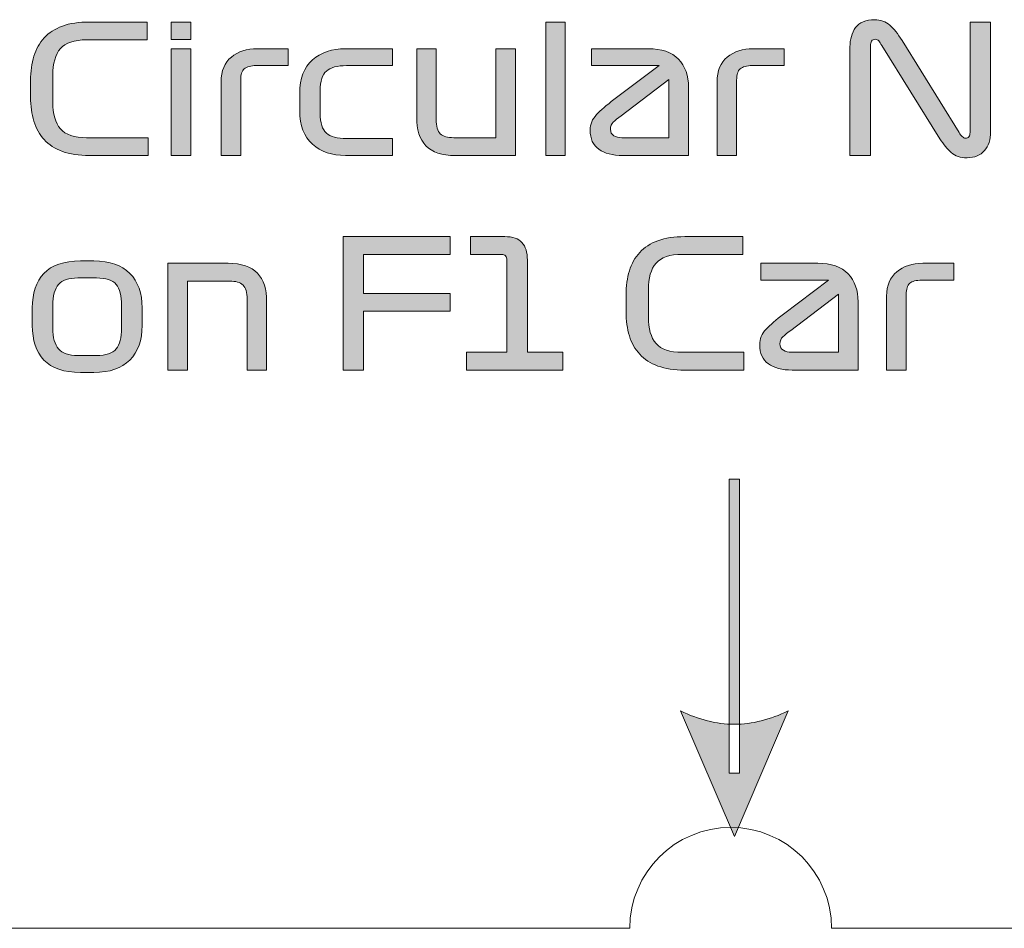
# Model space of a CAD drawing. Header units: millimetres. Extents: x 4 to 594, y -297 to -6.
# Tile 62 of 134: x 334 to 353, y -292 to -274. Entities that reach past the tile are written whole.
import ezdxf

# ---------------------------------------------------------------- set-up
doc = ezdxf.new("R2010")
doc.units = ezdxf.units.MM
doc.header["$MEASUREMENT"] = 0
doc.layers.add('Layer 1', color=7, linetype='Continuous', lineweight=0)

# ---------------------------------------------------------------- blocks, each defined once
blk = doc.blocks.new('Block_35')
at = {"layer": 'Layer 1', "true_color": 0x2c2a29, "transparency": 33554687}
h = blk.add_hatch(color=250, dxfattribs=at)
edge = h.paths.add_edge_path()
edge.add_spline(control_points=[(350.337, -276.329), (350.337, -276.329), (350.337, -274.177), (350.337, -274.177), (350.337, -274.026), (350.374, -273.899), (350.45, -273.794), (350.525, -273.689), (350.65, -273.637), (350.824, -273.637), (350.946, -273.637), (351.047, -273.672), (351.127, -273.743), (351.207, -273.813), (351.288, -273.916), (351.37, -274.05), (351.37, -274.05), (352.499, -275.873), (352.499, -275.873), (352.52, -275.906), (352.542, -275.933), (352.563, -275.955), (352.584, -275.976), (352.605, -275.986), (352.626, -275.986), (352.655, -275.986), (352.677, -275.976), (352.693, -275.956), (352.71, -275.936), (352.718, -275.908), (352.718, -275.87), (352.718, -275.87), (352.718, -273.683), (352.718, -273.683), (352.718, -273.683), (353.124, -273.683), (353.124, -273.683), (353.124, -273.683), (353.124, -275.859), (353.124, -275.859), (353.124, -276.015), (353.084, -276.139), (353.006, -276.233), (352.927, -276.327), (352.811, -276.374), (352.658, -276.374), (352.529, -276.374), (352.425, -276.34), (352.346, -276.272), (352.267, -276.204), (352.192, -276.113), (352.122, -276), (352.122, -276), (350.968, -274.148), (350.968, -274.148), (350.945, -274.111), (350.925, -274.081), (350.908, -274.058), (350.892, -274.036), (350.87, -274.025), (350.841, -274.025), (350.806, -274.025), (350.781, -274.037), (350.765, -274.06), (350.75, -274.084), (350.743, -274.116), (350.743, -274.155), (350.743, -274.155), (350.743, -276.329), (350.743, -276.329), (350.743, -276.329), (350.337, -276.329), (350.337, -276.329)], knot_values=[0, 0, 0, 0, 1, 1, 1, 2, 2, 2, 3, 3, 3, 4, 4, 4, 5, 5, 5, 6, 6, 6, 7, 7, 7, 8, 8, 8, 9, 9, 9, 10, 10, 10, 11, 11, 11, 12, 12, 12, 13, 13, 13, 14, 14, 14, 15, 15, 15, 16, 16, 16, 17, 17, 17, 18, 18, 18, 19, 19, 19, 20, 20, 20, 21, 21, 21, 22, 22, 22, 23, 23, 23, 24, 24, 24, 24], degree=3, periodic=0)
h = blk.add_hatch(color=250, dxfattribs=at)
edge = h.paths.add_edge_path()
edge.add_spline(control_points=[(336.424, -275.976), (336.424, -275.976), (336.424, -276.329), (336.424, -276.329), (336.424, -276.329), (335.256, -276.329), (335.256, -276.329), (335.049, -276.329), (334.871, -276.302), (334.723, -276.247), (334.575, -276.193), (334.455, -276.116), (334.362, -276.015), (334.269, -275.913), (334.201, -275.792), (334.157, -275.649), (334.114, -275.507), (334.092, -275.348), (334.092, -275.171), (334.092, -275.171), (334.092, -274.84), (334.092, -274.84), (334.092, -274.663), (334.114, -274.504), (334.157, -274.362), (334.201, -274.22), (334.269, -274.098), (334.362, -273.997), (334.455, -273.896), (334.575, -273.818), (334.723, -273.764), (334.871, -273.71), (335.049, -273.683), (335.256, -273.683), (335.256, -273.683), (336.406, -273.683), (336.406, -273.683), (336.406, -273.683), (336.406, -274.036), (336.406, -274.036), (336.406, -274.036), (335.203, -274.036), (335.203, -274.036), (334.959, -274.036), (334.786, -274.094), (334.685, -274.21), (334.583, -274.327), (334.533, -274.504), (334.533, -274.741), (334.533, -274.741), (334.533, -275.27), (334.533, -275.27), (334.533, -275.508), (334.583, -275.685), (334.685, -275.801), (334.786, -275.918), (334.959, -275.976), (335.203, -275.976), (335.203, -275.976), (336.424, -275.976), (336.424, -275.976)], knot_values=[0, 0, 0, 0, 1, 1, 1, 2, 2, 2, 3, 3, 3, 4, 4, 4, 5, 5, 5, 6, 6, 6, 7, 7, 7, 8, 8, 8, 9, 9, 9, 10, 10, 10, 11, 11, 11, 12, 12, 12, 13, 13, 13, 14, 14, 14, 15, 15, 15, 16, 16, 16, 17, 17, 17, 18, 18, 18, 19, 19, 19, 20, 20, 20, 20], degree=3, periodic=0)
h = blk.add_hatch(color=250, dxfattribs=at)
edge = h.paths.add_edge_path()
edge.add_spline(control_points=[(336.882, -276.329), (336.882, -276.329), (336.882, -274.212), (336.882, -274.212), (336.882, -274.212), (337.27, -274.212), (337.27, -274.212), (337.27, -274.212), (337.27, -276.329), (337.27, -276.329), (337.27, -276.329), (336.882, -276.329), (336.882, -276.329)], knot_values=[0, 0, 0, 0, 1, 1, 1, 2, 2, 2, 3, 3, 3, 4, 4, 4, 4], degree=3, periodic=0)
edge = h.paths.add_edge_path()
edge.add_spline(control_points=[(337.27, -274.028), (337.27, -274.028), (336.882, -274.028), (336.882, -274.028), (336.882, -274.028), (336.882, -273.683), (336.882, -273.683), (336.882, -273.683), (337.27, -273.683), (337.27, -273.683), (337.27, -273.683), (337.27, -274.028), (337.27, -274.028), (337.27, -274.028), (337.27, -274.028), (337.27, -274.028)], knot_values=[0, 0, 0, 0, 1, 1, 1, 2, 2, 2, 3, 3, 3, 4, 4, 4, 5, 5, 5, 5], degree=3, periodic=0)
for points in [[(344.305, -273.683), (344.693, -273.683), (344.693, -276.329), (344.305, -276.329)], [(340.29, -280.583), (340.29, -277.937), (342.41, -277.937), (342.41, -278.29), (340.696, -278.29), (340.696, -279.063), (342.41, -279.063), (342.41, -279.415), (340.696, -279.415), (340.696, -280.583)]]:
    blk.add_hatch(color=250, dxfattribs=at).paths.add_polyline_path(points)
h = blk.add_hatch(color=250, dxfattribs=at)
edge = h.paths.add_edge_path()
edge.add_spline(control_points=[(337.87, -274.865), (337.87, -274.651), (337.938, -274.488), (338.073, -274.378), (338.208, -274.267), (338.379, -274.212), (338.586, -274.212), (338.586, -274.212), (339.2, -274.212), (339.2, -274.212), (339.2, -274.212), (339.2, -274.547), (339.2, -274.547), (339.2, -274.547), (338.568, -274.547), (338.568, -274.547), (338.458, -274.547), (338.379, -274.568), (338.33, -274.609), (338.282, -274.65), (338.258, -274.725), (338.258, -274.833), (338.258, -274.833), (338.258, -276.329), (338.258, -276.329), (338.258, -276.329), (337.87, -276.329), (337.87, -276.329), (337.87, -276.329), (337.87, -274.865), (337.87, -274.865)], knot_values=[0, 0, 0, 0, 1, 1, 1, 2, 2, 2, 3, 3, 3, 4, 4, 4, 5, 5, 5, 6, 6, 6, 7, 7, 7, 8, 8, 8, 9, 9, 9, 10, 10, 10, 10], degree=3, periodic=0)
h = blk.add_hatch(color=250, dxfattribs=at)
edge = h.paths.add_edge_path()
edge.add_spline(control_points=[(340.357, -274.547), (340.171, -274.547), (340.038, -274.583), (339.957, -274.655), (339.876, -274.726), (339.835, -274.856), (339.835, -275.044), (339.835, -275.044), (339.835, -275.492), (339.835, -275.492), (339.835, -275.683), (339.876, -275.814), (339.957, -275.886), (340.038, -275.958), (340.171, -275.993), (340.357, -275.993), (340.357, -275.993), (341.271, -275.993), (341.271, -275.993), (341.271, -275.993), (341.271, -276.329), (341.271, -276.329), (341.271, -276.329), (340.339, -276.329), (340.339, -276.329), (340.069, -276.329), (339.85, -276.254), (339.681, -276.106), (339.513, -275.958), (339.429, -275.737), (339.429, -275.443), (339.429, -275.443), (339.429, -275.097), (339.429, -275.097), (339.429, -274.803), (339.513, -274.582), (339.681, -274.434), (339.85, -274.286), (340.069, -274.212), (340.339, -274.212), (340.339, -274.212), (341.271, -274.212), (341.271, -274.212), (341.271, -274.212), (341.271, -274.547), (341.271, -274.547), (341.271, -274.547), (340.357, -274.547), (340.357, -274.547)], knot_values=[0, 0, 0, 0, 1, 1, 1, 2, 2, 2, 3, 3, 3, 4, 4, 4, 5, 5, 5, 6, 6, 6, 7, 7, 7, 8, 8, 8, 9, 9, 9, 10, 10, 10, 11, 11, 11, 12, 12, 12, 13, 13, 13, 14, 14, 14, 15, 15, 15, 16, 16, 16, 16], degree=3, periodic=0)
h = blk.add_hatch(color=250, dxfattribs=at)
edge = h.paths.add_edge_path()
edge.add_spline(control_points=[(343.705, -274.212), (343.705, -274.212), (343.705, -276.329), (343.705, -276.329), (343.705, -276.329), (342.512, -276.329), (342.512, -276.329), (342.247, -276.329), (342.053, -276.264), (341.93, -276.135), (341.808, -276.005), (341.747, -275.817), (341.747, -275.57), (341.747, -275.57), (341.747, -274.212), (341.747, -274.212), (341.747, -274.212), (342.135, -274.212), (342.135, -274.212), (342.135, -274.212), (342.135, -275.612), (342.135, -275.612), (342.135, -275.751), (342.162, -275.846), (342.216, -275.898), (342.27, -275.95), (342.36, -275.976), (342.484, -275.976), (342.484, -275.976), (343.317, -275.976), (343.317, -275.976), (343.317, -275.976), (343.317, -274.212), (343.317, -274.212), (343.317, -274.212), (343.705, -274.212), (343.705, -274.212)], knot_values=[0, 0, 0, 0, 1, 1, 1, 2, 2, 2, 3, 3, 3, 4, 4, 4, 5, 5, 5, 6, 6, 6, 7, 7, 7, 8, 8, 8, 9, 9, 9, 10, 10, 10, 11, 11, 11, 12, 12, 12, 12], degree=3, periodic=0)
h = blk.add_hatch(color=250, dxfattribs=at)
edge = h.paths.add_edge_path()
edge.add_spline(control_points=[(345.814, -275.976), (345.814, -275.976), (346.749, -275.976), (346.749, -275.976), (346.749, -275.976), (346.749, -274.822), (346.749, -274.822), (346.749, -274.822), (345.8, -275.542), (345.8, -275.542), (345.734, -275.591), (345.683, -275.633), (345.645, -275.667), (345.607, -275.701), (345.589, -275.749), (345.589, -275.81), (345.589, -275.869), (345.611, -275.911), (345.656, -275.937), (345.7, -275.963), (345.753, -275.976), (345.814, -275.976)], knot_values=[0, 0, 0, 0, 1, 1, 1, 2, 2, 2, 3, 3, 3, 4, 4, 4, 5, 5, 5, 6, 6, 6, 7, 7, 7, 7], degree=3, periodic=0)
edge = h.paths.add_edge_path()
edge.add_spline(control_points=[(347.137, -274.977), (347.137, -274.977), (347.137, -276.329), (347.137, -276.329), (347.137, -276.329), (345.832, -276.329), (345.832, -276.329), (345.63, -276.329), (345.472, -276.287), (345.358, -276.205), (345.243, -276.123), (345.186, -275.996), (345.186, -275.824), (345.186, -275.709), (345.228, -275.607), (345.312, -275.519), (345.395, -275.431), (345.511, -275.331), (345.659, -275.221), (345.659, -275.221), (346.552, -274.547), (346.552, -274.547), (346.552, -274.547), (345.211, -274.547), (345.211, -274.547), (345.211, -274.547), (345.211, -274.212), (345.211, -274.212), (345.211, -274.212), (346.336, -274.212), (346.336, -274.212), (346.605, -274.212), (346.805, -274.281), (346.938, -274.42), (347.071, -274.559), (347.137, -274.745), (347.137, -274.977), (347.137, -274.977), (347.137, -274.977), (347.137, -274.977)], knot_values=[0, 0, 0, 0, 1, 1, 1, 2, 2, 2, 3, 3, 3, 4, 4, 4, 5, 5, 5, 6, 6, 6, 7, 7, 7, 8, 8, 8, 9, 9, 9, 10, 10, 10, 11, 11, 11, 12, 12, 12, 13, 13, 13, 13], degree=3, periodic=0)
h = blk.add_hatch(color=250, dxfattribs=at)
edge = h.paths.add_edge_path()
edge.add_spline(control_points=[(347.702, -274.865), (347.702, -274.651), (347.769, -274.488), (347.905, -274.378), (348.04, -274.267), (348.211, -274.212), (348.418, -274.212), (348.418, -274.212), (349.032, -274.212), (349.032, -274.212), (349.032, -274.212), (349.032, -274.547), (349.032, -274.547), (349.032, -274.547), (348.4, -274.547), (348.4, -274.547), (348.29, -274.547), (348.21, -274.568), (348.162, -274.609), (348.114, -274.65), (348.09, -274.725), (348.09, -274.833), (348.09, -274.833), (348.09, -276.329), (348.09, -276.329), (348.09, -276.329), (347.702, -276.329), (347.702, -276.329), (347.702, -276.329), (347.702, -274.865), (347.702, -274.865)], knot_values=[0, 0, 0, 0, 1, 1, 1, 2, 2, 2, 3, 3, 3, 4, 4, 4, 5, 5, 5, 6, 6, 6, 7, 7, 7, 8, 8, 8, 9, 9, 9, 10, 10, 10, 10], degree=3, periodic=0)
h = blk.add_hatch(color=250, dxfattribs=at)
edge = h.paths.add_edge_path()
edge.add_spline(control_points=[(342.735, -280.583), (342.735, -280.583), (342.735, -280.23), (342.735, -280.23), (342.735, -280.23), (343.535, -280.23), (343.535, -280.23), (343.535, -280.23), (343.535, -278.406), (343.535, -278.406), (343.535, -278.369), (343.527, -278.34), (343.509, -278.32), (343.491, -278.3), (343.465, -278.29), (343.43, -278.29), (343.43, -278.29), (342.816, -278.29), (342.816, -278.29), (342.816, -278.29), (342.816, -277.937), (342.816, -277.937), (342.816, -277.937), (343.493, -277.937), (343.493, -277.937), (343.651, -277.937), (343.765, -277.976), (343.835, -278.054), (343.906, -278.131), (343.941, -278.248), (343.941, -278.403), (343.941, -278.403), (343.941, -280.23), (343.941, -280.23), (343.941, -280.23), (344.647, -280.23), (344.647, -280.23), (344.647, -280.23), (344.647, -280.583), (344.647, -280.583), (344.647, -280.583), (342.735, -280.583), (342.735, -280.583)], knot_values=[0, 0, 0, 0, 1, 1, 1, 2, 2, 2, 3, 3, 3, 4, 4, 4, 5, 5, 5, 6, 6, 6, 7, 7, 7, 8, 8, 8, 9, 9, 9, 10, 10, 10, 11, 11, 11, 12, 12, 12, 13, 13, 13, 14, 14, 14, 14], degree=3, periodic=0)
h = blk.add_hatch(color=250, dxfattribs=at)
edge = h.paths.add_edge_path()
edge.add_spline(control_points=[(348.231, -280.23), (348.231, -280.23), (348.231, -280.583), (348.231, -280.583), (348.231, -280.583), (347.063, -280.583), (347.063, -280.583), (346.856, -280.583), (346.679, -280.556), (346.531, -280.502), (346.382, -280.448), (346.262, -280.37), (346.169, -280.269), (346.076, -280.168), (346.008, -280.046), (345.964, -279.904), (345.921, -279.762), (345.899, -279.602), (345.899, -279.426), (345.899, -279.426), (345.899, -279.094), (345.899, -279.094), (345.899, -278.918), (345.921, -278.759), (345.964, -278.616), (346.008, -278.474), (346.076, -278.352), (346.169, -278.251), (346.262, -278.15), (346.382, -278.072), (346.531, -278.018), (346.679, -277.964), (346.856, -277.937), (347.063, -277.937), (347.063, -277.937), (348.213, -277.937), (348.213, -277.937), (348.213, -277.937), (348.213, -278.29), (348.213, -278.29), (348.213, -278.29), (347.01, -278.29), (347.01, -278.29), (346.766, -278.29), (346.593, -278.348), (346.492, -278.465), (346.391, -278.581), (346.34, -278.758), (346.34, -278.995), (346.34, -278.995), (346.34, -279.525), (346.34, -279.525), (346.34, -279.762), (346.391, -279.939), (346.492, -280.056), (346.593, -280.172), (346.766, -280.23), (347.01, -280.23), (347.01, -280.23), (348.231, -280.23), (348.231, -280.23)], knot_values=[0, 0, 0, 0, 1, 1, 1, 2, 2, 2, 3, 3, 3, 4, 4, 4, 5, 5, 5, 6, 6, 6, 7, 7, 7, 8, 8, 8, 9, 9, 9, 10, 10, 10, 11, 11, 11, 12, 12, 12, 13, 13, 13, 14, 14, 14, 15, 15, 15, 16, 16, 16, 17, 17, 17, 18, 18, 18, 19, 19, 19, 20, 20, 20, 20], degree=3, periodic=0)
h = blk.add_hatch(color=250, dxfattribs=at)
edge = h.paths.add_edge_path()
edge.add_spline(control_points=[(335.898, -279.299), (335.898, -279.111), (335.862, -278.973), (335.79, -278.886), (335.719, -278.799), (335.588, -278.756), (335.397, -278.756), (335.397, -278.756), (335.03, -278.756), (335.03, -278.756), (334.852, -278.756), (334.724, -278.799), (334.647, -278.886), (334.571, -278.973), (334.533, -279.111), (334.533, -279.299), (334.533, -279.299), (334.533, -279.75), (334.533, -279.75), (334.533, -279.939), (334.571, -280.076), (334.647, -280.163), (334.724, -280.25), (334.852, -280.294), (335.03, -280.294), (335.03, -280.294), (335.397, -280.294), (335.397, -280.294), (335.588, -280.294), (335.719, -280.25), (335.79, -280.163), (335.862, -280.076), (335.898, -279.939), (335.898, -279.75), (335.898, -279.75), (335.898, -279.299), (335.898, -279.299)], knot_values=[0, 0, 0, 0, 1, 1, 1, 2, 2, 2, 3, 3, 3, 4, 4, 4, 5, 5, 5, 6, 6, 6, 7, 7, 7, 8, 8, 8, 9, 9, 9, 10, 10, 10, 11, 11, 11, 12, 12, 12, 12], degree=3, periodic=0)
edge = h.paths.add_edge_path()
edge.add_spline(control_points=[(336.304, -279.352), (336.304, -279.352), (336.304, -279.697), (336.304, -279.697), (336.304, -279.991), (336.223, -280.22), (336.06, -280.384), (335.898, -280.547), (335.661, -280.629), (335.348, -280.629), (335.348, -280.629), (335.083, -280.629), (335.083, -280.629), (334.754, -280.629), (334.512, -280.547), (334.358, -280.384), (334.204, -280.22), (334.127, -279.991), (334.127, -279.697), (334.127, -279.697), (334.127, -279.352), (334.127, -279.352), (334.127, -279.058), (334.204, -278.829), (334.358, -278.666), (334.512, -278.502), (334.754, -278.42), (335.083, -278.42), (335.083, -278.42), (335.348, -278.42), (335.348, -278.42), (335.661, -278.42), (335.898, -278.502), (336.06, -278.666), (336.223, -278.829), (336.304, -279.058), (336.304, -279.352), (336.304, -279.352), (336.304, -279.352), (336.304, -279.352)], knot_values=[0, 0, 0, 0, 1, 1, 1, 2, 2, 2, 3, 3, 3, 4, 4, 4, 5, 5, 5, 6, 6, 6, 7, 7, 7, 8, 8, 8, 9, 9, 9, 10, 10, 10, 11, 11, 11, 12, 12, 12, 13, 13, 13, 13], degree=3, periodic=0)
h = blk.add_hatch(color=250, dxfattribs=at)
edge = h.paths.add_edge_path()
edge.add_spline(control_points=[(336.815, -280.583), (336.815, -280.583), (336.815, -278.466), (336.815, -278.466), (336.815, -278.466), (338.008, -278.466), (338.008, -278.466), (338.273, -278.466), (338.467, -278.531), (338.59, -278.66), (338.712, -278.79), (338.773, -278.978), (338.773, -279.225), (338.773, -279.225), (338.773, -280.583), (338.773, -280.583), (338.773, -280.583), (338.385, -280.583), (338.385, -280.583), (338.385, -280.583), (338.385, -279.182), (338.385, -279.182), (338.385, -279.044), (338.358, -278.948), (338.304, -278.897), (338.25, -278.845), (338.16, -278.819), (338.036, -278.819), (338.036, -278.819), (337.203, -278.819), (337.203, -278.819), (337.203, -278.819), (337.203, -280.583), (337.203, -280.583), (337.203, -280.583), (336.815, -280.583), (336.815, -280.583)], knot_values=[0, 0, 0, 0, 1, 1, 1, 2, 2, 2, 3, 3, 3, 4, 4, 4, 5, 5, 5, 6, 6, 6, 7, 7, 7, 8, 8, 8, 9, 9, 9, 10, 10, 10, 11, 11, 11, 12, 12, 12, 12], degree=3, periodic=0)
h = blk.add_hatch(color=250, dxfattribs=at)
edge = h.paths.add_edge_path()
edge.add_spline(control_points=[(349.176, -280.23), (349.176, -280.23), (350.111, -280.23), (350.111, -280.23), (350.111, -280.23), (350.111, -279.077), (350.111, -279.077), (350.111, -279.077), (349.162, -279.796), (349.162, -279.796), (349.096, -279.846), (349.045, -279.887), (349.007, -279.922), (348.969, -279.956), (348.95, -280.003), (348.95, -280.064), (348.95, -280.123), (348.973, -280.166), (349.018, -280.191), (349.062, -280.217), (349.115, -280.23), (349.176, -280.23)], knot_values=[0, 0, 0, 0, 1, 1, 1, 2, 2, 2, 3, 3, 3, 4, 4, 4, 5, 5, 5, 6, 6, 6, 7, 7, 7, 7], degree=3, periodic=0)
edge = h.paths.add_edge_path()
edge.add_spline(control_points=[(350.499, -279.232), (350.499, -279.232), (350.499, -280.583), (350.499, -280.583), (350.499, -280.583), (349.194, -280.583), (349.194, -280.583), (348.992, -280.583), (348.833, -280.542), (348.719, -280.459), (348.605, -280.377), (348.548, -280.25), (348.548, -280.078), (348.548, -279.963), (348.59, -279.862), (348.674, -279.773), (348.757, -279.685), (348.873, -279.586), (349.021, -279.475), (349.021, -279.475), (349.914, -278.801), (349.914, -278.801), (349.914, -278.801), (348.573, -278.801), (348.573, -278.801), (348.573, -278.801), (348.573, -278.466), (348.573, -278.466), (348.573, -278.466), (349.698, -278.466), (349.698, -278.466), (349.966, -278.466), (350.167, -278.536), (350.3, -278.674), (350.433, -278.813), (350.499, -278.999), (350.499, -279.232), (350.499, -279.232), (350.499, -279.232), (350.499, -279.232)], knot_values=[0, 0, 0, 0, 1, 1, 1, 2, 2, 2, 3, 3, 3, 4, 4, 4, 5, 5, 5, 6, 6, 6, 7, 7, 7, 8, 8, 8, 9, 9, 9, 10, 10, 10, 11, 11, 11, 12, 12, 12, 13, 13, 13, 13], degree=3, periodic=0)
h = blk.add_hatch(color=250, dxfattribs=at)
edge = h.paths.add_edge_path()
edge.add_spline(control_points=[(351.064, -279.119), (351.064, -278.905), (351.131, -278.743), (351.266, -278.632), (351.402, -278.522), (351.573, -278.466), (351.78, -278.466), (351.78, -278.466), (352.394, -278.466), (352.394, -278.466), (352.394, -278.466), (352.394, -278.801), (352.394, -278.801), (352.394, -278.801), (351.762, -278.801), (351.762, -278.801), (351.652, -278.801), (351.572, -278.822), (351.524, -278.863), (351.476, -278.904), (351.452, -278.979), (351.452, -279.087), (351.452, -279.087), (351.452, -280.583), (351.452, -280.583), (351.452, -280.583), (351.064, -280.583), (351.064, -280.583), (351.064, -280.583), (351.064, -279.119), (351.064, -279.119)], knot_values=[0, 0, 0, 0, 1, 1, 1, 2, 2, 2, 3, 3, 3, 4, 4, 4, 5, 5, 5, 6, 6, 6, 7, 7, 7, 8, 8, 8, 9, 9, 9, 10, 10, 10, 10], degree=3, periodic=0)
h = blk.add_hatch(color=250, dxfattribs=at)
edge = h.paths.add_edge_path()
edge.add_spline(control_points=[(348.045, -289.826), (348.045, -289.826), (346.978, -287.337), (346.978, -287.337), (346.978, -287.337), (347.045, -287.369), (347.045, -287.369), (347.045, -287.369), (347.112, -287.399), (347.112, -287.399), (347.112, -287.399), (347.178, -287.427), (347.178, -287.427), (347.178, -287.427), (347.245, -287.453), (347.245, -287.453), (347.245, -287.453), (347.312, -287.477), (347.312, -287.477), (347.312, -287.477), (347.378, -287.499), (347.378, -287.499), (347.378, -287.499), (347.445, -287.519), (347.445, -287.519), (347.445, -287.519), (347.512, -287.537), (347.512, -287.537), (347.512, -287.537), (347.578, -287.552), (347.578, -287.552), (347.578, -287.552), (347.645, -287.566), (347.645, -287.566), (347.645, -287.566), (347.712, -287.577), (347.712, -287.577), (347.712, -287.577), (347.778, -287.587), (347.778, -287.587), (347.778, -287.587), (347.845, -287.594), (347.845, -287.594), (347.845, -287.594), (347.912, -287.599), (347.912, -287.599), (347.912, -287.599), (347.978, -287.602), (347.978, -287.602), (347.978, -287.602), (348.045, -287.603), (348.045, -287.603), (348.045, -287.603), (348.112, -287.602), (348.112, -287.602), (348.112, -287.602), (348.178, -287.599), (348.178, -287.599), (348.178, -287.599), (348.245, -287.594), (348.245, -287.594), (348.245, -287.594), (348.312, -287.587), (348.312, -287.587), (348.312, -287.587), (348.379, -287.577), (348.379, -287.577), (348.379, -287.577), (348.445, -287.566), (348.445, -287.566), (348.445, -287.566), (348.512, -287.552), (348.512, -287.552), (348.512, -287.552), (348.579, -287.537), (348.579, -287.537), (348.579, -287.537), (348.645, -287.519), (348.645, -287.519), (348.645, -287.519), (348.712, -287.499), (348.712, -287.499), (348.712, -287.499), (348.779, -287.477), (348.779, -287.477), (348.779, -287.477), (348.845, -287.453), (348.845, -287.453), (348.845, -287.453), (348.912, -287.427), (348.912, -287.427), (348.912, -287.427), (348.979, -287.399), (348.979, -287.399), (348.979, -287.399), (349.045, -287.369), (349.045, -287.369), (349.045, -287.369), (349.112, -287.337), (349.112, -287.337), (349.112, -287.337), (349.112, -287.337), (349.112, -287.337), (349.112, -287.337), (348.045, -289.826), (348.045, -289.826)], knot_values=[0, 0, 0, 0, 1, 1, 1, 2, 2, 2, 3, 3, 3, 4, 4, 4, 5, 5, 5, 6, 6, 6, 7, 7, 7, 8, 8, 8, 9, 9, 9, 10, 10, 10, 11, 11, 11, 12, 12, 12, 13, 13, 13, 14, 14, 14, 15, 15, 15, 16, 16, 16, 17, 17, 17, 18, 18, 18, 19, 19, 19, 20, 20, 20, 21, 21, 21, 22, 22, 22, 23, 23, 23, 24, 24, 24, 25, 25, 25, 26, 26, 26, 27, 27, 27, 28, 28, 28, 29, 29, 29, 30, 30, 30, 31, 31, 31, 32, 32, 32, 33, 33, 33, 34, 34, 34, 35, 35, 35, 35], degree=3, periodic=0)
edge = h.paths.add_edge_path()
edge.add_spline(control_points=[(347.945, -288.575), (347.945, -288.575), (347.945, -282.744), (347.945, -282.744), (347.945, -282.744), (348.145, -282.744), (348.145, -282.744), (348.145, -282.744), (348.145, -288.575), (348.145, -288.575), (348.145, -288.575), (347.945, -288.575), (347.945, -288.575), (347.945, -288.575), (347.945, -288.575), (347.945, -288.575)], knot_values=[0, 0, 0, 0, 1, 1, 1, 2, 2, 2, 3, 3, 3, 4, 4, 4, 5, 5, 5, 5], degree=3, periodic=0)
at = {"layer": 'Layer 1'}
for points in [[(344.305, -273.683), (344.693, -273.683), (344.693, -276.329), (344.305, -276.329)], [(340.29, -280.583), (340.29, -277.937), (342.41, -277.937), (342.41, -278.29), (340.696, -278.29), (340.696, -279.063), (342.41, -279.063), (342.41, -279.415), (340.696, -279.415), (340.696, -280.583)]]:
    blk.add_lwpolyline(points, close=True, dxfattribs=at)
for points, knots in [([(350.337, -276.329), (350.337, -276.329), (350.337, -274.177), (350.337, -274.177), (350.337, -274.026), (350.374, -273.899), (350.45, -273.794), (350.525, -273.689), (350.65, -273.637), (350.824, -273.637), (350.946, -273.637), (351.047, -273.672), (351.127, -273.743), (351.207, -273.813), (351.288, -273.916), (351.37, -274.05), (351.37, -274.05), (352.499, -275.873), (352.499, -275.873), (352.52, -275.906), (352.542, -275.933), (352.563, -275.955), (352.584, -275.976), (352.605, -275.986), (352.626, -275.986), (352.655, -275.986), (352.677, -275.976), (352.693, -275.956), (352.71, -275.936), (352.718, -275.908), (352.718, -275.87), (352.718, -275.87), (352.718, -273.683), (352.718, -273.683), (352.718, -273.683), (353.124, -273.683), (353.124, -273.683), (353.124, -273.683), (353.124, -275.859), (353.124, -275.859), (353.124, -276.015), (353.084, -276.139), (353.006, -276.233), (352.927, -276.327), (352.811, -276.374), (352.658, -276.374), (352.529, -276.374), (352.425, -276.34), (352.346, -276.272), (352.267, -276.204), (352.192, -276.113), (352.122, -276), (352.122, -276), (350.968, -274.148), (350.968, -274.148), (350.945, -274.111), (350.925, -274.081), (350.908, -274.058), (350.892, -274.036), (350.87, -274.025), (350.841, -274.025), (350.806, -274.025), (350.781, -274.037), (350.765, -274.06), (350.75, -274.084), (350.743, -274.116), (350.743, -274.155), (350.743, -274.155), (350.743, -276.329), (350.743, -276.329), (350.743, -276.329), (350.337, -276.329), (350.337, -276.329)], [0, 0, 0, 0, 1, 1, 1, 2, 2, 2, 3, 3, 3, 4, 4, 4, 5, 5, 5, 6, 6, 6, 7, 7, 7, 8, 8, 8, 9, 9, 9, 10, 10, 10, 11, 11, 11, 12, 12, 12, 13, 13, 13, 14, 14, 14, 15, 15, 15, 16, 16, 16, 17, 17, 17, 18, 18, 18, 19, 19, 19, 20, 20, 20, 21, 21, 21, 22, 22, 22, 23, 23, 23, 24, 24, 24, 24]), ([(336.424, -275.976), (336.424, -275.976), (336.424, -276.329), (336.424, -276.329), (336.424, -276.329), (335.256, -276.329), (335.256, -276.329), (335.049, -276.329), (334.871, -276.302), (334.723, -276.247), (334.575, -276.193), (334.455, -276.116), (334.362, -276.015), (334.269, -275.913), (334.201, -275.792), (334.157, -275.649), (334.114, -275.507), (334.092, -275.348), (334.092, -275.171), (334.092, -275.171), (334.092, -274.84), (334.092, -274.84), (334.092, -274.663), (334.114, -274.504), (334.157, -274.362), (334.201, -274.22), (334.269, -274.098), (334.362, -273.997), (334.455, -273.896), (334.575, -273.818), (334.723, -273.764), (334.871, -273.71), (335.049, -273.683), (335.256, -273.683), (335.256, -273.683), (336.406, -273.683), (336.406, -273.683), (336.406, -273.683), (336.406, -274.036), (336.406, -274.036), (336.406, -274.036), (335.203, -274.036), (335.203, -274.036), (334.959, -274.036), (334.786, -274.094), (334.685, -274.21), (334.583, -274.327), (334.533, -274.504), (334.533, -274.741), (334.533, -274.741), (334.533, -275.27), (334.533, -275.27), (334.533, -275.508), (334.583, -275.685), (334.685, -275.801), (334.786, -275.918), (334.959, -275.976), (335.203, -275.976), (335.203, -275.976), (336.424, -275.976), (336.424, -275.976)], [0, 0, 0, 0, 1, 1, 1, 2, 2, 2, 3, 3, 3, 4, 4, 4, 5, 5, 5, 6, 6, 6, 7, 7, 7, 8, 8, 8, 9, 9, 9, 10, 10, 10, 11, 11, 11, 12, 12, 12, 13, 13, 13, 14, 14, 14, 15, 15, 15, 16, 16, 16, 17, 17, 17, 18, 18, 18, 19, 19, 19, 20, 20, 20, 20]), ([(337.27, -274.028), (337.27, -274.028), (336.882, -274.028), (336.882, -274.028), (336.882, -274.028), (336.882, -273.683), (336.882, -273.683), (336.882, -273.683), (337.27, -273.683), (337.27, -273.683), (337.27, -273.683), (337.27, -274.028), (337.27, -274.028), (337.27, -274.028), (337.27, -274.028), (337.27, -274.028)], [0, 0, 0, 0, 1, 1, 1, 2, 2, 2, 3, 3, 3, 4, 4, 4, 5, 5, 5, 5]), ([(336.882, -276.329), (336.882, -276.329), (336.882, -274.212), (336.882, -274.212), (336.882, -274.212), (337.27, -274.212), (337.27, -274.212), (337.27, -274.212), (337.27, -276.329), (337.27, -276.329), (337.27, -276.329), (336.882, -276.329), (336.882, -276.329)], [0, 0, 0, 0, 1, 1, 1, 2, 2, 2, 3, 3, 3, 4, 4, 4, 4]), ([(337.87, -274.865), (337.87, -274.651), (337.938, -274.488), (338.073, -274.378), (338.208, -274.267), (338.379, -274.212), (338.586, -274.212), (338.586, -274.212), (339.2, -274.212), (339.2, -274.212), (339.2, -274.212), (339.2, -274.547), (339.2, -274.547), (339.2, -274.547), (338.568, -274.547), (338.568, -274.547), (338.458, -274.547), (338.379, -274.568), (338.33, -274.609), (338.282, -274.65), (338.258, -274.725), (338.258, -274.833), (338.258, -274.833), (338.258, -276.329), (338.258, -276.329), (338.258, -276.329), (337.87, -276.329), (337.87, -276.329), (337.87, -276.329), (337.87, -274.865), (337.87, -274.865)], [0, 0, 0, 0, 1, 1, 1, 2, 2, 2, 3, 3, 3, 4, 4, 4, 5, 5, 5, 6, 6, 6, 7, 7, 7, 8, 8, 8, 9, 9, 9, 10, 10, 10, 10]), ([(340.357, -274.547), (340.171, -274.547), (340.038, -274.583), (339.957, -274.655), (339.876, -274.726), (339.835, -274.856), (339.835, -275.044), (339.835, -275.044), (339.835, -275.492), (339.835, -275.492), (339.835, -275.683), (339.876, -275.814), (339.957, -275.886), (340.038, -275.958), (340.171, -275.993), (340.357, -275.993), (340.357, -275.993), (341.271, -275.993), (341.271, -275.993), (341.271, -275.993), (341.271, -276.329), (341.271, -276.329), (341.271, -276.329), (340.339, -276.329), (340.339, -276.329), (340.069, -276.329), (339.85, -276.254), (339.681, -276.106), (339.513, -275.958), (339.429, -275.737), (339.429, -275.443), (339.429, -275.443), (339.429, -275.097), (339.429, -275.097), (339.429, -274.803), (339.513, -274.582), (339.681, -274.434), (339.85, -274.286), (340.069, -274.212), (340.339, -274.212), (340.339, -274.212), (341.271, -274.212), (341.271, -274.212), (341.271, -274.212), (341.271, -274.547), (341.271, -274.547), (341.271, -274.547), (340.357, -274.547), (340.357, -274.547)], [0, 0, 0, 0, 1, 1, 1, 2, 2, 2, 3, 3, 3, 4, 4, 4, 5, 5, 5, 6, 6, 6, 7, 7, 7, 8, 8, 8, 9, 9, 9, 10, 10, 10, 11, 11, 11, 12, 12, 12, 13, 13, 13, 14, 14, 14, 15, 15, 15, 16, 16, 16, 16]), ([(343.705, -274.212), (343.705, -274.212), (343.705, -276.329), (343.705, -276.329), (343.705, -276.329), (342.512, -276.329), (342.512, -276.329), (342.247, -276.329), (342.053, -276.264), (341.93, -276.135), (341.808, -276.005), (341.747, -275.817), (341.747, -275.57), (341.747, -275.57), (341.747, -274.212), (341.747, -274.212), (341.747, -274.212), (342.135, -274.212), (342.135, -274.212), (342.135, -274.212), (342.135, -275.612), (342.135, -275.612), (342.135, -275.751), (342.162, -275.846), (342.216, -275.898), (342.27, -275.95), (342.36, -275.976), (342.484, -275.976), (342.484, -275.976), (343.317, -275.976), (343.317, -275.976), (343.317, -275.976), (343.317, -274.212), (343.317, -274.212), (343.317, -274.212), (343.705, -274.212), (343.705, -274.212)], [0, 0, 0, 0, 1, 1, 1, 2, 2, 2, 3, 3, 3, 4, 4, 4, 5, 5, 5, 6, 6, 6, 7, 7, 7, 8, 8, 8, 9, 9, 9, 10, 10, 10, 11, 11, 11, 12, 12, 12, 12]), ([(347.137, -274.977), (347.137, -274.977), (347.137, -276.329), (347.137, -276.329), (347.137, -276.329), (345.832, -276.329), (345.832, -276.329), (345.63, -276.329), (345.472, -276.287), (345.358, -276.205), (345.243, -276.123), (345.186, -275.996), (345.186, -275.824), (345.186, -275.709), (345.228, -275.607), (345.312, -275.519), (345.395, -275.431), (345.511, -275.331), (345.659, -275.221), (345.659, -275.221), (346.552, -274.547), (346.552, -274.547), (346.552, -274.547), (345.211, -274.547), (345.211, -274.547), (345.211, -274.547), (345.211, -274.212), (345.211, -274.212), (345.211, -274.212), (346.336, -274.212), (346.336, -274.212), (346.605, -274.212), (346.805, -274.281), (346.938, -274.42), (347.071, -274.559), (347.137, -274.745), (347.137, -274.977), (347.137, -274.977), (347.137, -274.977), (347.137, -274.977)], [0, 0, 0, 0, 1, 1, 1, 2, 2, 2, 3, 3, 3, 4, 4, 4, 5, 5, 5, 6, 6, 6, 7, 7, 7, 8, 8, 8, 9, 9, 9, 10, 10, 10, 11, 11, 11, 12, 12, 12, 13, 13, 13, 13]), ([(347.702, -274.865), (347.702, -274.651), (347.769, -274.488), (347.905, -274.378), (348.04, -274.267), (348.211, -274.212), (348.418, -274.212), (348.418, -274.212), (349.032, -274.212), (349.032, -274.212), (349.032, -274.212), (349.032, -274.547), (349.032, -274.547), (349.032, -274.547), (348.4, -274.547), (348.4, -274.547), (348.29, -274.547), (348.21, -274.568), (348.162, -274.609), (348.114, -274.65), (348.09, -274.725), (348.09, -274.833), (348.09, -274.833), (348.09, -276.329), (348.09, -276.329), (348.09, -276.329), (347.702, -276.329), (347.702, -276.329), (347.702, -276.329), (347.702, -274.865), (347.702, -274.865)], [0, 0, 0, 0, 1, 1, 1, 2, 2, 2, 3, 3, 3, 4, 4, 4, 5, 5, 5, 6, 6, 6, 7, 7, 7, 8, 8, 8, 9, 9, 9, 10, 10, 10, 10]), ([(345.814, -275.976), (345.814, -275.976), (346.749, -275.976), (346.749, -275.976), (346.749, -275.976), (346.749, -274.822), (346.749, -274.822), (346.749, -274.822), (345.8, -275.542), (345.8, -275.542), (345.734, -275.591), (345.683, -275.633), (345.645, -275.667), (345.607, -275.701), (345.589, -275.749), (345.589, -275.81), (345.589, -275.869), (345.611, -275.911), (345.656, -275.937), (345.7, -275.963), (345.753, -275.976), (345.814, -275.976)], [0, 0, 0, 0, 1, 1, 1, 2, 2, 2, 3, 3, 3, 4, 4, 4, 5, 5, 5, 6, 6, 6, 7, 7, 7, 7]), ([(342.735, -280.583), (342.735, -280.583), (342.735, -280.23), (342.735, -280.23), (342.735, -280.23), (343.535, -280.23), (343.535, -280.23), (343.535, -280.23), (343.535, -278.406), (343.535, -278.406), (343.535, -278.369), (343.527, -278.34), (343.509, -278.32), (343.491, -278.3), (343.465, -278.29), (343.43, -278.29), (343.43, -278.29), (342.816, -278.29), (342.816, -278.29), (342.816, -278.29), (342.816, -277.937), (342.816, -277.937), (342.816, -277.937), (343.493, -277.937), (343.493, -277.937), (343.651, -277.937), (343.765, -277.976), (343.835, -278.054), (343.906, -278.131), (343.941, -278.248), (343.941, -278.403), (343.941, -278.403), (343.941, -280.23), (343.941, -280.23), (343.941, -280.23), (344.647, -280.23), (344.647, -280.23), (344.647, -280.23), (344.647, -280.583), (344.647, -280.583), (344.647, -280.583), (342.735, -280.583), (342.735, -280.583)], [0, 0, 0, 0, 1, 1, 1, 2, 2, 2, 3, 3, 3, 4, 4, 4, 5, 5, 5, 6, 6, 6, 7, 7, 7, 8, 8, 8, 9, 9, 9, 10, 10, 10, 11, 11, 11, 12, 12, 12, 13, 13, 13, 14, 14, 14, 14]), ([(348.231, -280.23), (348.231, -280.23), (348.231, -280.583), (348.231, -280.583), (348.231, -280.583), (347.063, -280.583), (347.063, -280.583), (346.856, -280.583), (346.679, -280.556), (346.531, -280.502), (346.382, -280.448), (346.262, -280.37), (346.169, -280.269), (346.076, -280.168), (346.008, -280.046), (345.964, -279.904), (345.921, -279.762), (345.899, -279.602), (345.899, -279.426), (345.899, -279.426), (345.899, -279.094), (345.899, -279.094), (345.899, -278.918), (345.921, -278.759), (345.964, -278.616), (346.008, -278.474), (346.076, -278.352), (346.169, -278.251), (346.262, -278.15), (346.382, -278.072), (346.531, -278.018), (346.679, -277.964), (346.856, -277.937), (347.063, -277.937), (347.063, -277.937), (348.213, -277.937), (348.213, -277.937), (348.213, -277.937), (348.213, -278.29), (348.213, -278.29), (348.213, -278.29), (347.01, -278.29), (347.01, -278.29), (346.766, -278.29), (346.593, -278.348), (346.492, -278.465), (346.391, -278.581), (346.34, -278.758), (346.34, -278.995), (346.34, -278.995), (346.34, -279.525), (346.34, -279.525), (346.34, -279.762), (346.391, -279.939), (346.492, -280.056), (346.593, -280.172), (346.766, -280.23), (347.01, -280.23), (347.01, -280.23), (348.231, -280.23), (348.231, -280.23)], [0, 0, 0, 0, 1, 1, 1, 2, 2, 2, 3, 3, 3, 4, 4, 4, 5, 5, 5, 6, 6, 6, 7, 7, 7, 8, 8, 8, 9, 9, 9, 10, 10, 10, 11, 11, 11, 12, 12, 12, 13, 13, 13, 14, 14, 14, 15, 15, 15, 16, 16, 16, 17, 17, 17, 18, 18, 18, 19, 19, 19, 20, 20, 20, 20]), ([(336.304, -279.352), (336.304, -279.352), (336.304, -279.697), (336.304, -279.697), (336.304, -279.991), (336.223, -280.22), (336.06, -280.384), (335.898, -280.547), (335.661, -280.629), (335.348, -280.629), (335.348, -280.629), (335.083, -280.629), (335.083, -280.629), (334.754, -280.629), (334.512, -280.547), (334.358, -280.384), (334.204, -280.22), (334.127, -279.991), (334.127, -279.697), (334.127, -279.697), (334.127, -279.352), (334.127, -279.352), (334.127, -279.058), (334.204, -278.829), (334.358, -278.666), (334.512, -278.502), (334.754, -278.42), (335.083, -278.42), (335.083, -278.42), (335.348, -278.42), (335.348, -278.42), (335.661, -278.42), (335.898, -278.502), (336.06, -278.666), (336.223, -278.829), (336.304, -279.058), (336.304, -279.352), (336.304, -279.352), (336.304, -279.352), (336.304, -279.352)], [0, 0, 0, 0, 1, 1, 1, 2, 2, 2, 3, 3, 3, 4, 4, 4, 5, 5, 5, 6, 6, 6, 7, 7, 7, 8, 8, 8, 9, 9, 9, 10, 10, 10, 11, 11, 11, 12, 12, 12, 13, 13, 13, 13]), ([(336.815, -280.583), (336.815, -280.583), (336.815, -278.466), (336.815, -278.466), (336.815, -278.466), (338.008, -278.466), (338.008, -278.466), (338.273, -278.466), (338.467, -278.531), (338.59, -278.66), (338.712, -278.79), (338.773, -278.978), (338.773, -279.225), (338.773, -279.225), (338.773, -280.583), (338.773, -280.583), (338.773, -280.583), (338.385, -280.583), (338.385, -280.583), (338.385, -280.583), (338.385, -279.182), (338.385, -279.182), (338.385, -279.044), (338.358, -278.948), (338.304, -278.897), (338.25, -278.845), (338.16, -278.819), (338.036, -278.819), (338.036, -278.819), (337.203, -278.819), (337.203, -278.819), (337.203, -278.819), (337.203, -280.583), (337.203, -280.583), (337.203, -280.583), (336.815, -280.583), (336.815, -280.583)], [0, 0, 0, 0, 1, 1, 1, 2, 2, 2, 3, 3, 3, 4, 4, 4, 5, 5, 5, 6, 6, 6, 7, 7, 7, 8, 8, 8, 9, 9, 9, 10, 10, 10, 11, 11, 11, 12, 12, 12, 12]), ([(350.499, -279.232), (350.499, -279.232), (350.499, -280.583), (350.499, -280.583), (350.499, -280.583), (349.194, -280.583), (349.194, -280.583), (348.992, -280.583), (348.833, -280.542), (348.719, -280.459), (348.605, -280.377), (348.548, -280.25), (348.548, -280.078), (348.548, -279.963), (348.59, -279.862), (348.674, -279.773), (348.757, -279.685), (348.873, -279.586), (349.021, -279.475), (349.021, -279.475), (349.914, -278.801), (349.914, -278.801), (349.914, -278.801), (348.573, -278.801), (348.573, -278.801), (348.573, -278.801), (348.573, -278.466), (348.573, -278.466), (348.573, -278.466), (349.698, -278.466), (349.698, -278.466), (349.966, -278.466), (350.167, -278.536), (350.3, -278.674), (350.433, -278.813), (350.499, -278.999), (350.499, -279.232), (350.499, -279.232), (350.499, -279.232), (350.499, -279.232)], [0, 0, 0, 0, 1, 1, 1, 2, 2, 2, 3, 3, 3, 4, 4, 4, 5, 5, 5, 6, 6, 6, 7, 7, 7, 8, 8, 8, 9, 9, 9, 10, 10, 10, 11, 11, 11, 12, 12, 12, 13, 13, 13, 13]), ([(351.064, -279.119), (351.064, -278.905), (351.131, -278.743), (351.266, -278.632), (351.402, -278.522), (351.573, -278.466), (351.78, -278.466), (351.78, -278.466), (352.394, -278.466), (352.394, -278.466), (352.394, -278.466), (352.394, -278.801), (352.394, -278.801), (352.394, -278.801), (351.762, -278.801), (351.762, -278.801), (351.652, -278.801), (351.572, -278.822), (351.524, -278.863), (351.476, -278.904), (351.452, -278.979), (351.452, -279.087), (351.452, -279.087), (351.452, -280.583), (351.452, -280.583), (351.452, -280.583), (351.064, -280.583), (351.064, -280.583), (351.064, -280.583), (351.064, -279.119), (351.064, -279.119)], [0, 0, 0, 0, 1, 1, 1, 2, 2, 2, 3, 3, 3, 4, 4, 4, 5, 5, 5, 6, 6, 6, 7, 7, 7, 8, 8, 8, 9, 9, 9, 10, 10, 10, 10]), ([(335.898, -279.299), (335.898, -279.111), (335.862, -278.973), (335.79, -278.886), (335.719, -278.799), (335.588, -278.756), (335.397, -278.756), (335.397, -278.756), (335.03, -278.756), (335.03, -278.756), (334.852, -278.756), (334.724, -278.799), (334.647, -278.886), (334.571, -278.973), (334.533, -279.111), (334.533, -279.299), (334.533, -279.299), (334.533, -279.75), (334.533, -279.75), (334.533, -279.939), (334.571, -280.076), (334.647, -280.163), (334.724, -280.25), (334.852, -280.294), (335.03, -280.294), (335.03, -280.294), (335.397, -280.294), (335.397, -280.294), (335.588, -280.294), (335.719, -280.25), (335.79, -280.163), (335.862, -280.076), (335.898, -279.939), (335.898, -279.75), (335.898, -279.75), (335.898, -279.299), (335.898, -279.299)], [0, 0, 0, 0, 1, 1, 1, 2, 2, 2, 3, 3, 3, 4, 4, 4, 5, 5, 5, 6, 6, 6, 7, 7, 7, 8, 8, 8, 9, 9, 9, 10, 10, 10, 11, 11, 11, 12, 12, 12, 12]), ([(349.176, -280.23), (349.176, -280.23), (350.111, -280.23), (350.111, -280.23), (350.111, -280.23), (350.111, -279.077), (350.111, -279.077), (350.111, -279.077), (349.162, -279.796), (349.162, -279.796), (349.096, -279.846), (349.045, -279.887), (349.007, -279.922), (348.969, -279.956), (348.95, -280.003), (348.95, -280.064), (348.95, -280.123), (348.973, -280.166), (349.018, -280.191), (349.062, -280.217), (349.115, -280.23), (349.176, -280.23)], [0, 0, 0, 0, 1, 1, 1, 2, 2, 2, 3, 3, 3, 4, 4, 4, 5, 5, 5, 6, 6, 6, 7, 7, 7, 7]), ([(347.945, -288.575), (347.945, -288.575), (347.945, -282.744), (347.945, -282.744), (347.945, -282.744), (348.145, -282.744), (348.145, -282.744), (348.145, -282.744), (348.145, -288.575), (348.145, -288.575), (348.145, -288.575), (347.945, -288.575), (347.945, -288.575), (347.945, -288.575), (347.945, -288.575), (347.945, -288.575)], [0, 0, 0, 0, 1, 1, 1, 2, 2, 2, 3, 3, 3, 4, 4, 4, 5, 5, 5, 5]), ([(348.045, -289.826), (348.045, -289.826), (346.978, -287.337), (346.978, -287.337), (346.978, -287.337), (347.045, -287.369), (347.045, -287.369), (347.045, -287.369), (347.112, -287.399), (347.112, -287.399), (347.112, -287.399), (347.178, -287.427), (347.178, -287.427), (347.178, -287.427), (347.245, -287.453), (347.245, -287.453), (347.245, -287.453), (347.312, -287.477), (347.312, -287.477), (347.312, -287.477), (347.378, -287.499), (347.378, -287.499), (347.378, -287.499), (347.445, -287.519), (347.445, -287.519), (347.445, -287.519), (347.512, -287.537), (347.512, -287.537), (347.512, -287.537), (347.578, -287.552), (347.578, -287.552), (347.578, -287.552), (347.645, -287.566), (347.645, -287.566), (347.645, -287.566), (347.712, -287.577), (347.712, -287.577), (347.712, -287.577), (347.778, -287.587), (347.778, -287.587), (347.778, -287.587), (347.845, -287.594), (347.845, -287.594), (347.845, -287.594), (347.912, -287.599), (347.912, -287.599), (347.912, -287.599), (347.978, -287.602), (347.978, -287.602), (347.978, -287.602), (348.045, -287.603), (348.045, -287.603), (348.045, -287.603), (348.112, -287.602), (348.112, -287.602), (348.112, -287.602), (348.178, -287.599), (348.178, -287.599), (348.178, -287.599), (348.245, -287.594), (348.245, -287.594), (348.245, -287.594), (348.312, -287.587), (348.312, -287.587), (348.312, -287.587), (348.379, -287.577), (348.379, -287.577), (348.379, -287.577), (348.445, -287.566), (348.445, -287.566), (348.445, -287.566), (348.512, -287.552), (348.512, -287.552), (348.512, -287.552), (348.579, -287.537), (348.579, -287.537), (348.579, -287.537), (348.645, -287.519), (348.645, -287.519), (348.645, -287.519), (348.712, -287.499), (348.712, -287.499), (348.712, -287.499), (348.779, -287.477), (348.779, -287.477), (348.779, -287.477), (348.845, -287.453), (348.845, -287.453), (348.845, -287.453), (348.912, -287.427), (348.912, -287.427), (348.912, -287.427), (348.979, -287.399), (348.979, -287.399), (348.979, -287.399), (349.045, -287.369), (349.045, -287.369), (349.045, -287.369), (349.112, -287.337), (349.112, -287.337), (349.112, -287.337), (349.112, -287.337), (349.112, -287.337), (349.112, -287.337), (348.045, -289.826), (348.045, -289.826)], [0, 0, 0, 0, 1, 1, 1, 2, 2, 2, 3, 3, 3, 4, 4, 4, 5, 5, 5, 6, 6, 6, 7, 7, 7, 8, 8, 8, 9, 9, 9, 10, 10, 10, 11, 11, 11, 12, 12, 12, 13, 13, 13, 14, 14, 14, 15, 15, 15, 16, 16, 16, 17, 17, 17, 18, 18, 18, 19, 19, 19, 20, 20, 20, 21, 21, 21, 22, 22, 22, 23, 23, 23, 24, 24, 24, 25, 25, 25, 26, 26, 26, 27, 27, 27, 28, 28, 28, 29, 29, 29, 30, 30, 30, 31, 31, 31, 32, 32, 32, 33, 33, 33, 34, 34, 34, 35, 35, 35, 35])]:
    blk.add_open_spline(points, degree=3, knots=knots, dxfattribs=at)
at = {"layer": 'Layer 1', "color": 242, "lineweight": 0, "true_color": 0xe32227}
blk.add_open_spline([(345.972, -291.649), (345.972, -290.544), (346.868, -289.649), (347.972, -289.649), (349.077, -289.649), (349.972, -290.544), (349.972, -291.649)], degree=3, knots=[0, 0, 0, 0, 1, 1, 1, 2, 2, 2, 2], dxfattribs=at)
for points in [[(345.972, -291.649), (345.972, -291.649), (247.972, -291.649), (247.972, -291.649)], [(497.972, -291.649), (497.972, -291.649), (349.972, -291.649), (349.972, -291.649)]]:
    blk.add_open_spline(points, degree=3, dxfattribs=at)
blk = doc.blocks.new('Block_0')
at = {"layer": 'Layer 1'}
blk.add_blockref('Block_35', (0, 0), dxfattribs=at)

msp = doc.modelspace()

# ---------------------------------------------------------------- block references
at = {"layer": 'Layer 1'}
msp.add_blockref('Block_0', (0, 0), dxfattribs=at)

doc.saveas('drawing.dxf')
